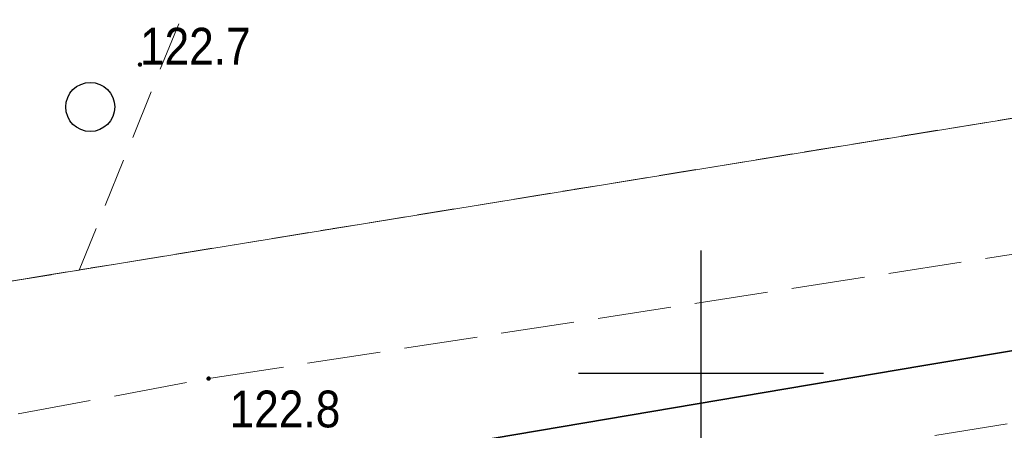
# Model space of a CAD drawing. Header units: metres. Extents: x 5590113 to 5596324, y 5910954 to 5916249.
# Tile 188 of 256: x 5592586 to 5592606, y 5913899 to 5913907. Entities that reach past the tile are written whole.
import ezdxf
from ezdxf.enums import TextEntityAlignment as Align

# ---------------------------------------------------------------- set-up
doc = ezdxf.new("R2010")
doc.units = ezdxf.units.M
for name, pattern in [('1.0_0.5', [1.5, 1, -0.5]), ('1.5_0.5', [2, 1.5, -0.5]), ('219-500', [0]), ('egug-500', [1, 0.5, -0.5])]:
    doc.linetypes.add(name, pattern=pattern)
doc.layers.get('0').update_dxf_attribs({"color": 2, "lineweight": 5})
doc.styles.get("Standard").update_dxf_attribs({"font": 'Working1250', "width": 0.75})

# ---------------------------------------------------------------- blocks, each defined once
blk = doc.blocks.new('OTZK1')
at = {"color": 0, "linetype": 'Continuous'}
blk.add_circle((0, 0), 0.5, dxfattribs=at)
blk = doc.blocks.new('PW01')
at = {"linetype": 'Continuous', "lineweight": 13}
h = blk.add_hatch(color=0, dxfattribs=at)
edge = h.paths.add_edge_path()
edge.add_arc((0, 0), 0.045, 0, 360)
blk = doc.blocks.new('RAMKA500K')
at = {"color": 0}
for p, q in [((200, 147.5), (200, 152.5)), ((197.5, 150), (202.5, 150))]:
    blk.add_line(p, q, dxfattribs=at)

msp = doc.modelspace()

# ---------------------------------------------------------------- linework, layer by layer
at = {"layer": '218-kontur użytku gruntowego', "color": 3, "linetype": 'egug-500', "lineweight": 18, "flags": 128}
for points in [[(5592576.45, 5913900.34), (5592688.73, 5913918.58)], [(5592688.73, 5913918.58), (5592576.45, 5913900.34)]]:
    msp.add_lwpolyline(points, dxfattribs=at)
at = {"layer": '219-działka ewidencyjna', "color": 7, "linetype": '219-500', "lineweight": 18, "flags": 128}
msp.add_lwpolyline([(5592688.73, 5913918.58), (5592576.45, 5913900.34)], dxfattribs=at)
at = {"layer": 'jezdnia', "color": 7, "linetype": '1.5_0.5', "lineweight": 18, "flags": 128}
msp.add_lwpolyline([(5593135.82, 5913988.01), (5593135.55, 5913990.41), (5593104.56, 5913986.23), (5593072.38, 5913981.35), (5593039.84, 5913975.24), (5593003.11, 5913968.91), (5592976.91, 5913964.92), (5592948.79, 5913959.51), (5592921.14, 5913955.02), (5592893.54, 5913951.1), (5592865.72, 5913946.01), (5592841.04, 5913941.76), (5592818.35, 5913938.37), (5592790.26, 5913933.03), (5592763.8, 5913928.98), (5592734.54, 5913923.81), (5592712.45, 5913920.28), (5592688.23, 5913916.23), (5592663.1, 5913912.04), (5592637.75, 5913907.34), (5592614.05, 5913903.61), (5592589.95, 5913899.89), (5592567.33, 5913895.7), (5592567.93, 5913891.79), (5592591.32, 5913896.54), (5592614.26, 5913900.27), (5592638.73, 5913904.41), (5592663.6, 5913908.51), (5592689.06, 5913912.91), (5592713.42, 5913916.96), (5592735.33, 5913920.39), (5592764.28, 5913925.55), (5592790.61, 5913929.61), (5592818.53, 5913934.47), (5592842.25, 5913938.31), (5592865.27, 5913942.35), (5592894.08, 5913947.33), (5592922.13, 5913951.96), (5592950.22, 5913956.69), (5592977.48, 5913961.28), (5593004.03, 5913965.28), (5593040.63, 5913971.81), (5593072.85, 5913977.63), (5593128.27, 5913986.81)], close=True, dxfattribs=at)
at = {"layer": 'tor', "color": 7, "linetype": 'CONTINUOUS', "lineweight": 35, "flags": 128}
msp.add_lwpolyline([(5593104.26, 5913984.29), (5592952.77, 5913958.68), (5592882.44, 5913946.82), (5592818.12, 5913935.98), (5592604.51, 5913900.15), (5592483.84, 5913879.81), (5592336.38, 5913855.26), (5592237.65, 5913838.91), (5592041.6, 5913806.49), (5591989.84, 5913800.72), (5591953.24, 5913800), (5591891.63, 5913804.31), (5591858.74, 5913807.76), (5591815.59, 5913809.65), (5591787.05, 5913808.64), (5591694.13, 5913797.12), (5591644.74, 5913794.13), (5591594.03, 5913797.66), (5591572.2, 5913801.11), (5591544.02, 5913806.6)], dxfattribs=at)
at = {"layer": 'zadrzewienie  zakrzewienie', "color": 7, "linetype": '1.0_0.5', "lineweight": 18, "flags": 128}
msp.add_lwpolyline([(5592587.59, 5913913.94), (5592576.45, 5913900.34), (5592587.31, 5913902.1), (5592590.93, 5913911.06), (5592599.48, 5913920.28), (5592618.47, 5913939.28), (5592610.75, 5913941.47), (5592595.93, 5913923.5)], close=True, dxfattribs=at)

# ---------------------------------------------------------------- block references
at = {"layer": 'pikieta naturalna', "color": 7, "linetype": 'CONTINUOUS', "lineweight": 13}
for p in [(5592588.55, 5913906.29), (5592589.95, 5913899.89)]:
    msp.add_blockref('PW01', p, dxfattribs=at)
at = {"layer": 'Wstawianie ramki sekcyjnej z opisem', "color": 7, "linetype": 'CONTINUOUS', "lineweight": 13}
msp.add_blockref('RAMKA500K', (5592400, 5913750), dxfattribs=at)
at = {"layer": 'zadrzewienie  zakrzewienie', "color": 7, "linetype": 'CONTINUOUS', "lineweight": 18}
msp.add_blockref('OTZK1', (5592587.536, 5913905.426), dxfattribs=at)

# ---------------------------------------------------------------- texts
at = {"layer": 'pikieta naturalna-Atr2', "color": 7, "width": 0.9}
msp.add_text('122.7', height=0.75, dxfattribs=at).set_placement((5592588.55, 5913906.29))
msp.add_text('122.8', height=0.75, dxfattribs=at).set_placement((5592590.38, 5913899.27), align=Align.MIDDLE_LEFT)

doc.saveas('drawing.dxf')
